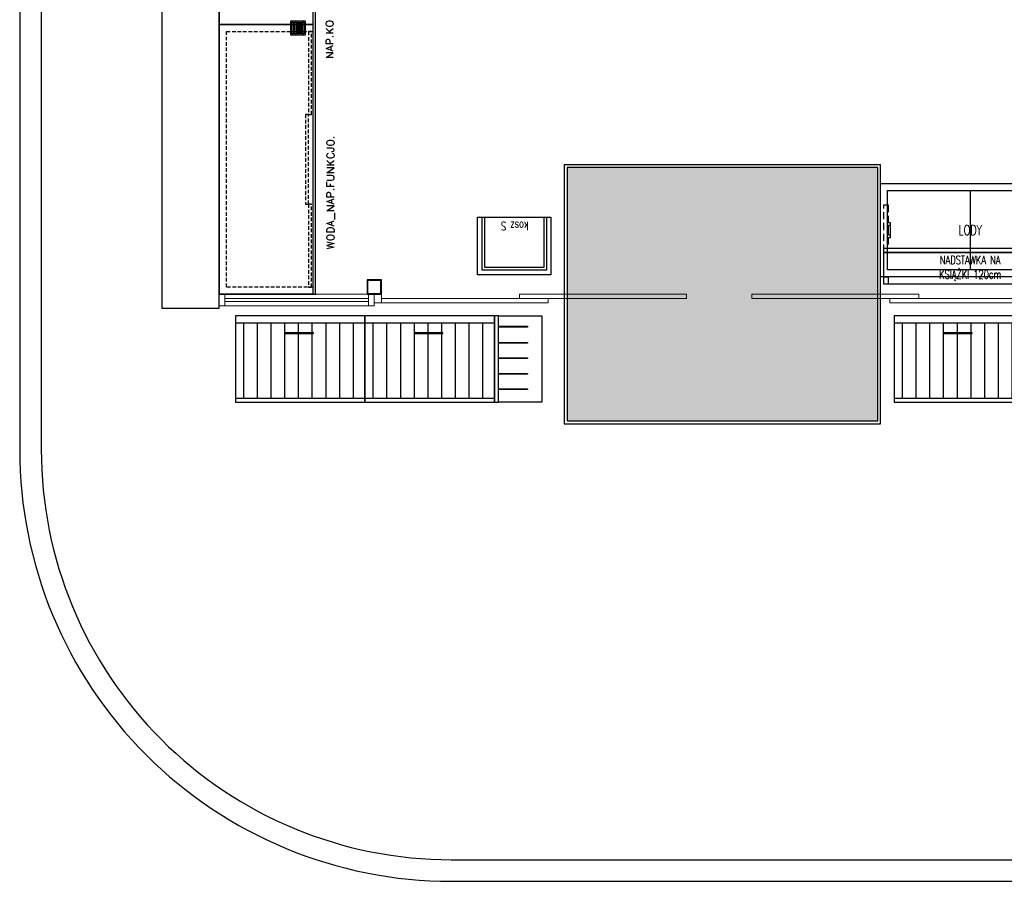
# Model space of a CAD drawing. Header units: centimetres. Extents: x 4120 to 19220, y -7417 to 180.
# Tile 82 of 223: x 11179 to 11864, y -5899 to -5300. Entities that reach past the tile are written whole.
import ezdxf

# ---------------------------------------------------------------- set-up
doc = ezdxf.new("R2010")
doc.units = ezdxf.units.CM
doc.linetypes.add('DASH', pattern=[0.75, 0.5, -0.25])
doc.linetypes.add('DASHED', pattern=[19.05, 12.7, -6.35])
doc.layers.add('A_Drzwi', color=30, linetype='Continuous', lineweight=20)
for name, color, linetype in [('A_krawężniki', 8, 'Continuous'), ('A_Wyposażenie', 8, 'Continuous'), ('A_Ściany', 2, 'Continuous'), ('URZĄDZENIA SANITARNE', 6, 'Continuous')]:
    doc.layers.add(name, color=color, linetype=linetype)
doc.styles.add('JACEK_07', font='SIMPLEX.SHX', dxfattribs={"width": 0.7})

# ---------------------------------------------------------------- blocks, each defined once
blk = doc.blocks.new('Rectangular Floor Drain 13')
at = {"layer": 'URZĄDZENIA SANITARNE', "color": 8}
for points in [[(-5, 5), (5, 5), (5, -5), (-5, -5)], [(-4, 4), (4, 4), (4, 3.2), (-4, 3.2)], [(-4, 2.2), (4, 2.2), (4, 1.4), (-4, 1.4)], [(-4, 0.4), (4, 0.4), (4, -0.4), (-4, -0.4)], [(-4, -1.4), (4, -1.4), (4, -2.2), (-4, -2.2)], [(-4, -3.2), (4, -3.2), (4, -4), (-4, -4)]]:
    blk.add_lwpolyline(points, close=True, dxfattribs=at)
blk = doc.blocks.new('wyposażenie blok')
at = {"layer": 'A_Wyposażenie'}
h = blk.add_hatch(dxfattribs=at)
h.set_pattern_fill('ANSI31', color=8, scale=3, angle=225, style=0)
h.set_pattern_definition([(270, (-26555.572, -11959.725), (9.525, -2e-15), [])])
h.paths.add_polyline_path([(101.47, -1612.7), (101.47, -1560.4), (13.48, -1560.4), (13.48, -1612.7)])
h = blk.add_hatch(dxfattribs=at)
h.set_pattern_fill('ANSI31', color=8, scale=3, angle=225, style=0)
h.set_pattern_definition([(270, (-26465.572, -11959.725), (9.525, -2e-15), [])])
h.paths.add_polyline_path([(191.47, -1612.7), (191.47, -1560.4), (103.48, -1560.4), (103.48, -1612.7)])
h = blk.add_hatch(dxfattribs=at)
h.set_pattern_fill('ANSI31', color=8, scale=3, angle=225, style=0)
h.set_pattern_definition([(270, (-26097.63, -11959.725), (9.525, -2e-15), [])])
h.paths.add_polyline_path([(559.41, -1612.7), (559.41, -1560.4), (471.43, -1560.4), (471.43, -1612.7)])
at = {"layer": 'A_Wyposażenie', "color": 8}
for p, q in [((522.32, -1468.44), (522.32, -1523.44)), ((11.47, -1560.47), (101.47, -1560.47)), ((101.47, -1560.47), (191.47, -1560.47)), ((469.41, -1560.47), (559.41, -1560.47)), ((11.47, -1612.77), (101.47, -1612.77)), ((101.47, -1612.77), (191.47, -1612.77)), ((469.41, -1612.77), (559.41, -1612.77))]:
    blk.add_line(p, q, dxfattribs=at)
at = {"layer": 'A_Wyposażenie', "color": 8, "linetype": 'DASHED', "const_width": 1}
blk.add_lwpolyline([(0, -1540.58), (0, -1165.58), (67, -1165.58), (67, -1540.58)], close=True, dxfattribs=at)
at = {"layer": 'A_Wyposażenie'}
for points in [[(0.3, -1353), (0.3, -1165.5), (65.3, -1165.5), (65.3, -1353), (0.3, -1353)], [(0.3, -1540.5), (0.3, -1353), (65.3, -1353), (65.3, -1540.5), (0.3, -1540.5)]]:
    blk.add_lwpolyline(points, dxfattribs=at)
at = {"layer": 'A_Wyposażenie', "color": 8}
for points in [[(74.45, -1352.98), (74.45, -1352.03), (74.68, -1351.55), (75.16, -1351.08), (75.64, -1350.84), (76.35, -1350.6), (77.54, -1350.6), (78.26, -1350.84), (78.73, -1351.08), (79.21, -1351.55), (79.45, -1352.03), (79.45, -1352.98), (79.21, -1353.46), (78.73, -1353.94), (78.26, -1354.17), (77.54, -1354.41), (76.35, -1354.41), (75.64, -1354.17), (75.16, -1353.94), (74.68, -1353.46), (74.45, -1352.98)], [(77.78, -1359.17), (74.45, -1355.84)], [(79.45, -1359.17), (74.45, -1359.17)], [(76.59, -1357.98), (79.45, -1355.84)], [(78.97, -1361.32), (79.21, -1361.08), (79.45, -1361.32), (79.21, -1361.55), (78.97, -1361.32)], [(79.45, -1366.55), (74.45, -1366.55), (74.45, -1364.41), (74.68, -1363.7), (74.92, -1363.46), (75.4, -1363.22), (76.11, -1363.22), (76.59, -1363.46), (76.83, -1363.7), (77.07, -1364.41), (77.07, -1366.55)], [(79.45, -1371.55), (74.45, -1369.65), (79.45, -1367.75)], [(77.78, -1368.46), (77.78, -1370.84)], [(79.45, -1376.08), (74.45, -1376.08), (79.45, -1372.75), (74.45, -1372.75)], [(75.03, -1435.82), (75.03, -1434.87), (75.27, -1434.39), (75.74, -1433.92), (76.22, -1433.68), (76.94, -1433.44), (78.13, -1433.44), (78.84, -1433.68), (79.32, -1433.92), (79.79, -1434.39), (80.03, -1434.87), (80.03, -1435.82), (79.79, -1436.3), (79.32, -1436.77), (78.84, -1437.01), (78.13, -1437.25), (76.94, -1437.25), (76.22, -1437.01), (75.74, -1436.77), (75.27, -1436.3), (75.03, -1435.82)], [(79.55, -1431.54), (79.79, -1431.3), (80.03, -1431.54), (79.79, -1431.77), (79.55, -1431.54)], [(78.36, -1441.3), (78.84, -1441.3), (79.55, -1441.06), (79.79, -1440.82), (80.03, -1440.35), (80.03, -1439.87), (79.79, -1439.39), (79.55, -1439.16), (78.84, -1438.92), (75.03, -1438.92)], [(78.84, -1442.49), (79.32, -1442.73), (79.79, -1443.2), (80.03, -1443.68), (80.03, -1444.63), (79.79, -1445.11), (79.32, -1445.58), (78.84, -1445.82), (78.13, -1446.06), (76.94, -1446.06), (76.22, -1445.82), (75.74, -1445.58), (75.27, -1445.11), (75.03, -1444.63), (75.03, -1443.68), (75.27, -1443.2), (75.74, -1442.73), (76.22, -1442.49)], [(78.36, -1450.82), (75.03, -1447.49)], [(80.03, -1450.82), (75.03, -1450.82)], [(77.17, -1449.63), (80.03, -1447.49)], [(80.03, -1456.06), (75.03, -1456.06), (80.03, -1452.73), (75.03, -1452.73)], [(75.03, -1461.3), (78.6, -1461.3), (79.32, -1461.06), (79.79, -1460.58), (80.03, -1459.87), (80.03, -1459.39), (79.79, -1458.68), (79.32, -1458.2), (78.6, -1457.96), (75.03, -1457.96)], [(80.03, -1465.58), (75.03, -1465.58), (75.03, -1462.49)], [(77.41, -1463.68), (77.41, -1465.58)], [(459.82, -1463.44), (584.82, -1463.44), (584.82, -1528.44), (459.82, -1528.44), (459.82, -1463.44)], [(80.03, -1472.96), (75.03, -1472.96), (75.03, -1470.82), (75.27, -1470.11), (75.51, -1469.87), (75.98, -1469.63), (76.7, -1469.63), (77.17, -1469.87), (77.41, -1470.11), (77.65, -1470.82), (77.65, -1472.96)], [(79.55, -1467.73), (79.79, -1467.49), (80.03, -1467.73), (79.79, -1467.96), (79.55, -1467.73)], [(80.03, -1477.96), (75.03, -1476.06), (80.03, -1474.16)], [(78.36, -1474.87), (78.36, -1477.25)], [(80.03, -1482.49), (75.03, -1482.49), (80.03, -1479.16), (75.03, -1479.16)], [(80.51, -1488.68), (80.51, -1483.92)], [(80.03, -1493.2), (75.03, -1491.3), (80.03, -1489.39)], [(78.36, -1490.11), (78.36, -1492.49)], [(80.03, -1497.49), (75.03, -1497.49), (75.03, -1495.82), (75.27, -1495.11), (75.74, -1494.63), (76.22, -1494.39), (76.94, -1494.16), (78.13, -1494.16), (78.84, -1494.39), (79.32, -1494.63), (79.79, -1495.11), (80.03, -1495.82), (80.03, -1497.49)], [(75.03, -1501.54), (75.03, -1500.58), (75.27, -1500.11), (75.74, -1499.63), (76.22, -1499.39), (76.94, -1499.16), (78.13, -1499.16), (78.84, -1499.39), (79.32, -1499.63), (79.79, -1500.11), (80.03, -1500.58), (80.03, -1501.54), (79.79, -1502.01), (79.32, -1502.49), (78.84, -1502.73), (78.13, -1502.96), (76.94, -1502.96), (76.22, -1502.73), (75.74, -1502.49), (75.27, -1502.01), (75.03, -1501.54)], [(75.03, -1504.16), (80.03, -1505.35)], [(80.03, -1505.35), (75.03, -1506.54)], [(75.03, -1506.54), (80.03, -1507.73)], [(80.03, -1507.73), (75.03, -1508.92)], [(462.32, -1508.44), (582.32, -1508.44), (582.32, -1533.44), (462.32, -1533.44), (462.32, -1508.44)], [(194.47, -1555.47), (224.47, -1555.47), (224.47, -1615.47), (194.47, -1615.47)]]:
    blk.add_lwpolyline(points, dxfattribs=at)
at = {"layer": 'A_Wyposażenie', "linetype": 'DASHED', "ltscale": 0.2}
for points in [[(5.3, -1535.5), (5.3, -1358), (65.3, -1358), (65.3, -1535.5)], [(64.3, -1415.5), (64.3, -1358), (62.3, -1358), (62.3, -1415.5)], [(62.3, -1478), (62.3, -1415.5), (60.3, -1415.5), (60.3, -1478)], [(64.3, -1535.5), (64.3, -1478), (62.3, -1478), (62.3, -1535.5)]]:
    blk.add_lwpolyline(points, close=True, dxfattribs=at)
at = {"layer": 'A_Wyposażenie', "color": 8}
for points in [[(464.82, -1468.44), (579.82, -1468.44), (579.82, -1523.44), (464.82, -1523.44)], [(230.86, -1527.03), (179.86, -1527.03), (179.86, -1487.03), (230.86, -1487.03)], [(227.66, -1523.83), (183.06, -1523.83), (183.06, -1487.03), (227.66, -1487.03)], [(225.86, -1522.03), (184.86, -1522.03), (184.86, -1487.03), (225.86, -1487.03)], [(464.82, -1490.66), (466.58, -1490.66), (466.58, -1501.21), (464.82, -1501.21)], [(465.4, -1492.42), (466.58, -1492.42), (466.58, -1499.45), (465.4, -1499.45)], [(462.32, -1508.44), (582.32, -1508.44), (582.32, -1511.44), (462.32, -1511.44)], [(462.32, -1511.44), (582.32, -1511.44), (582.32, -1528.44), (462.32, -1528.44)], [(462.32, -1528.44), (465.32, -1528.44), (465.32, -1533.44), (462.32, -1533.44)], [(11.47, -1615.47), (101.47, -1615.47), (101.47, -1555.47), (11.47, -1555.47)], [(101.47, -1615.47), (191.47, -1615.47), (191.47, -1555.47), (101.47, -1555.47)], [(191.47, -1615.47), (194.47, -1615.47), (194.47, -1555.47), (191.47, -1555.47)], [(469.41, -1615.47), (559.41, -1615.47), (559.41, -1555.47), (469.41, -1555.47)], [(45.67, -1567.74), (65.67, -1567.74), (65.67, -1567.24), (45.67, -1567.24)], [(135.67, -1567.74), (155.67, -1567.74), (155.67, -1567.24), (135.67, -1567.24)], [(214.47, -1563.29), (194.47, -1563.29), (194.47, -1562.79), (214.47, -1562.79)], [(503.61, -1567.74), (523.61, -1567.74), (523.61, -1567.24), (503.61, -1567.24)], [(214.47, -1574.52), (194.47, -1574.52), (194.47, -1574.02), (214.47, -1574.02)], [(214.47, -1585.26), (194.47, -1585.26), (194.47, -1584.76), (214.47, -1584.76)], [(214.47, -1596.01), (194.47, -1596.01), (194.47, -1595.51), (214.47, -1595.51)], [(214.47, -1606.75), (194.47, -1606.75), (194.47, -1606.25), (214.47, -1606.25)]]:
    blk.add_lwpolyline(points, close=True, dxfattribs=at)
at = {"layer": 'A_Wyposażenie', "color": 8, "linetype": 'DASH', "ltscale": 10}
blk.add_lwpolyline([(465.32, -1533.44), (462.32, -1533.44), (462.32, -1478.44), (465.32, -1478.44), (465.32, -1508.44)], dxfattribs=at)
at = {"layer": 'URZĄDZENIA SANITARNE', "zscale": 100, "rotation": 90.00000000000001}
blk.add_blockref('Rectangular Floor Drain 13', (55, -1355.5), dxfattribs=at)
at = {"layer": 'A_Wyposażenie', "color": 8, "insert": (205.6, -1493.1), "char_height": 6, "width": 145, "attachment_point": 5, "rotation": 180, "style": 'JACEK_07'}
blk.add_mtext('kosz S', dxfattribs=at)
at = {"layer": 'A_Wyposażenie', "color": 8, "attachment_point": 5, "style": 'JACEK_07'}
for s, insert, char_height, width in [('\\pxqc;LODY', (522.32, -1495.94), 7, 125), ('\\pxqc;NADSTAWKA NA \\PKSIĄŻKI 120cm', (522.32, -1522.44), 6, 120)]:
    blk.add_mtext(s, dxfattribs=dict(at, insert=insert, char_height=char_height, width=width))

msp = doc.modelspace()

# ---------------------------------------------------------------- linework, layer by layer
at = {"layer": 'A_Drzwi', "color": 30, "linetype": 'Continuous', "lineweight": 18}
for p, q in [((11421.58, -5490.73), (11321.58, -5490.73)), ((11421.58, -5493.73), (11321.58, -5493.73)), ((11321.58, -5495.73), (11421.58, -5495.73)), ((11421.58, -5498.73), (11321.58, -5498.73))]:
    msp.add_line(p, q, dxfattribs=at)
at = {"layer": 'A_Drzwi'}
for p, q in [((11421.5, -5490.73), (11425.5, -5490.73)), ((11421.58, -5498.73), (11421.58, -5490.73)), ((11421.58, -5495.73), (11421.58, -5493.73)), ((11425.58, -5496.73), (11425.58, -5490.73)), ((11425.58, -5490.73), (11425.58, -5498.73)), ((11430.58, -5490.73), (11430.58, -5496.73)), ((11430.58, -5493.73), (11547.08, -5493.73)), ((11642.58, -5490.73), (11526.58, -5490.73)), ((11526.58, -5493.73), (11526.58, -5490.73)), ((11526.58, -5493.73), (11642.58, -5493.73)), ((11546.58, -5496.73), (11546.58, -5493.73)), ((11642.58, -5493.73), (11642.58, -5490.73)), ((11688.08, -5490.73), (11804.08, -5490.73)), ((11688.08, -5493.73), (11688.08, -5490.73)), ((11804.08, -5493.73), (11688.08, -5493.73)), ((11900.08, -5493.73), (11783.58, -5493.73)), ((11784.08, -5496.73), (11784.08, -5493.73)), ((11804.08, -5493.73), (11804.08, -5490.73)), ((11425.58, -5498.73), (11421.58, -5498.73)), ((11430.58, -5496.73), (11425.58, -5496.73)), ((11546.58, -5496.73), (11430.58, -5496.73)), ((11784.08, -5496.73), (11900.08, -5496.73))]:
    msp.add_line(p, q, dxfattribs=at)
at = {"layer": 'A_Drzwi', "color": 30, "linetype": 'Continuous', "lineweight": 18}
msp.add_lwpolyline([(11317.58, -5490.73), (11321.58, -5490.73), (11321.58, -5498.73), (11317.58, -5498.73)], close=True, dxfattribs=at)
at = {"layer": 'A_krawężniki', "color": 250, "transparency": 33554610}
msp.add_lwpolyline([(12630.48, -4027.72, 0.414214), (12430.47, -3827.73), (11379.08, -3827.73, 0.414206), (11179.08, -4027.72), (11179.08, -5598.74, 0.414229), (11479.08, -5898.73), (12330.48, -5898.73, 0.414206), (12630.48, -5598.74), (12630.48, -4027.72)], format="xyb", dxfattribs=at)
at = {"layer": 'A_Ściany', "color": 7}
msp.add_lwpolyline([(11317.58, -4902.73), (11345.58, -4902.73), (11345.58, -4902.73), (11415.58, -4902.73), (11415.58, -4873.73), (11499.58, -4873.73), (11499.58, -4947.73), (11489.58, -4947.73), (11489.58, -4883.73), (11425.58, -4883.73), (11425.58, -4912.73), (11355.58, -4912.73), (11355.58, -4947.73), (11317.58, -4947.73), (11317.58, -5500.73), (11278.08, -5500.73), (11278.08, -4458.73), (11317.58, -4458.73), (11317.58, -4668.73), (11327.58, -4668.73), (11327.58, -4681.23), (11317.58, -4681.23)], close=True, dxfattribs=at)
at = {"layer": 'A_Ściany'}
for points in [[(11420.58, -5490.73), (11430.58, -5490.73), (11430.58, -5480.73), (11420.58, -5480.73)], [(11430.18, -5481.13), (11420.98, -5481.13), (11420.98, -5490.33), (11430.18, -5490.33)]]:
    msp.add_lwpolyline(points, close=True, dxfattribs=at)

# ---------------------------------------------------------------- next in the draw order: block references
at = {"layer": 'A_Wyposażenie'}
msp.add_blockref('wyposażenie blok', (11317.58, -3950.23), dxfattribs=at)

# ---------------------------------------------------------------- next in the draw order: hatches: boundary and pattern name
h = msp.add_hatch(dxfattribs=at)
h.set_pattern_fill('GROUT', color=256, scale=0.5, style=0)
h.paths.add_polyline_path([(11775.58, -5402.73), (11559.58, -5402.73), (11559.58, -5578.73), (11775.58, -5578.73)])

# ---------------------------------------------------------------- next in the draw order: linework, layer by layer
at = {"layer": 'A_krawężniki', "color": 250, "transparency": 33554610}
msp.add_lwpolyline([(12615.48, -4027.72, 0.414214), (12430.47, -3842.73), (11379.08, -3842.73, 0.414206), (11194.08, -4027.72), (11194.08, -5598.74, 0.414229), (11479.08, -5883.73), (12330.48, -5883.73, 0.414206), (12615.48, -5598.74)], format="xyb", close=True, dxfattribs=at)
at = {"layer": 'A_Wyposażenie'}
msp.add_lwpolyline([(11777.58, -5400.73), (11557.58, -5400.73), (11557.58, -5580.73), (11777.58, -5580.73), (11777.58, -5400.73)], dxfattribs=at)
msp.add_lwpolyline([(11775.58, -5402.73), (11559.58, -5402.73), (11559.58, -5578.73), (11775.58, -5578.73)], close=True, dxfattribs=at)

doc.saveas('drawing.dxf')
